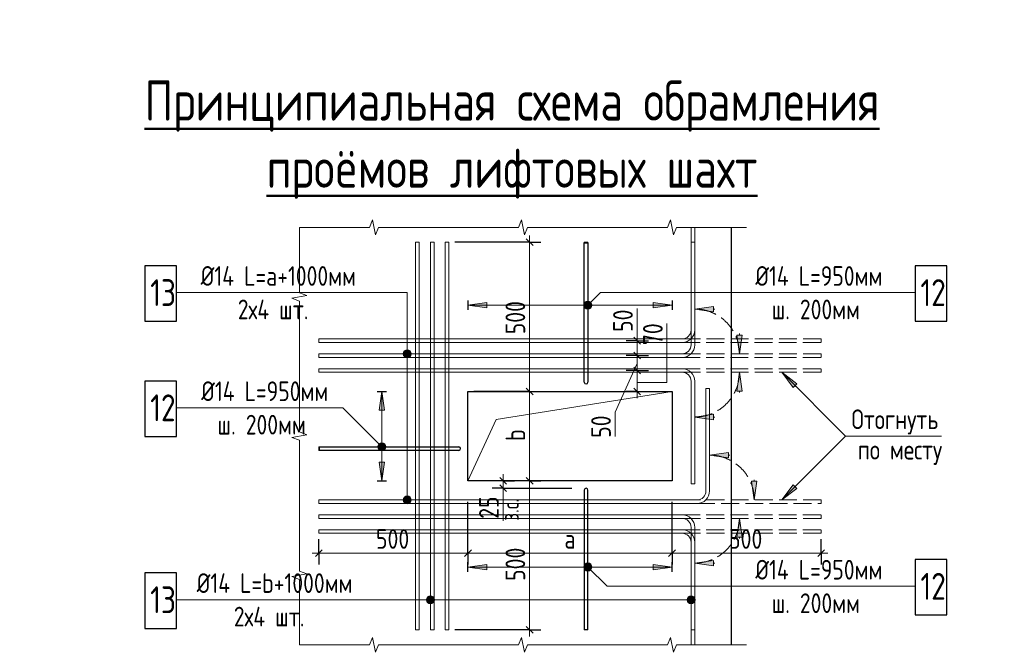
# Model space of a CAD drawing. Header units: millimetres. Extents: x 40580 to 1168286, y -220995 to 81020.
# Tile 41 of 194: x 274876 to 285887, y -121893 to -114821. Entities that reach past the tile are written whole.
import ezdxf

# ---------------------------------------------------------------- set-up
doc = ezdxf.new("R2010")
doc.units = ezdxf.units.MM
doc.linetypes.add('______2', pattern=[270, 200, -70])
for name, color, linetype, lineweight in [('Standard', 7, 'Continuous', 25), ('Арм.стержн.ниж.зоны 2й ряд', 7, '______2', 25), ('ЖБ Перекрытие средний уровень', 7, 'Continuous', 50), ('Позиционная метка номер позиции', 7, 'Continuous', 13), ('Размерная линия_ общее', 7, 'Continuous', 25), ('Текст_ общее', 7, 'Continuous', 25), ('Фоновоя арматура Х1', 52, 'Continuous', 25)]:
    doc.layers.add(name, color=color, linetype=linetype, lineweight=lineweight)
doc.styles.add('GOST 2.304', font='isocpeur.ttf', dxfattribs={"width": 0.8})
doc.styles.add('GOST 2.304-81', font='txt')

msp = doc.modelspace()

# ---------------------------------------------------------------- hatches: boundary and pattern name
at = {"layer": 'Standard', "linetype": 'Continuous', "lineweight": 13, "transparency": 33554687}
for points in [[(280099.5, -117982.5), (279889.5, -118012.5), (280099.5, -118042.5)], [(281262.1, -118044.3), (281198.5, -117980.7), (281187, -118001)], [(281262.1, -118044.3), (281187, -118001), (281241.8, -118055.8)], [(281241.8, -118055.8), (281187, -118001), (281187, -118023.9)], [(281241.8, -118055.8), (281187, -118023.9), (281218.8, -118055.8)], [(281218.8, -118055.8), (281187, -118023.9), (281198.5, -118044.3)], [(281273.6, -118023.9), (281218.8, -117969.2), (281198.5, -117980.7)], [(281273.6, -118023.9), (281198.5, -117980.7), (281262.1, -118044.3)], [(281273.6, -118001), (281241.8, -117969.2), (281218.8, -117969.2)], [(281273.6, -118001), (281218.8, -117969.2), (281273.6, -118023.9)], [(281241.8, -117969.2), (281273.6, -118001), (281262.1, -117980.7)], [(282634.5, -118025.9), (282424.5, -118055.9), (282634.5, -118085.9)], [(282954.5, -118972.6), (282924.5, -118762.6), (282894.5, -118972.6)], [(283567.4, -118889.9), (283397.7, -118762.6), (283525, -118932.3)], [(278882.8, -119584.5), (278914.6, -119552.6), (278894.2, -119564.1)], [(278914.6, -119552.6), (278882.8, -119584.5), (278882.8, -119607.4)], [(278914.6, -119552.6), (278882.8, -119607.4), (278937.5, -119552.6)], [(278937.5, -119552.6), (278882.8, -119607.4), (278894.2, -119627.7)], [(278937.5, -119552.6), (278894.2, -119627.7), (278957.9, -119564.1)], [(278957.9, -119564.1), (278894.2, -119627.7), (278914.6, -119639.2)], [(278957.9, -119564.1), (278914.6, -119639.2), (278969.3, -119584.5)], [(278969.3, -119584.5), (278914.6, -119639.2), (278937.5, -119639.2)], [(278969.3, -119584.5), (278937.5, -119639.2), (278969.3, -119607.4)], [(278969.3, -119607.4), (278937.5, -119639.2), (278957.9, -119627.7)], [(282801.1, -119659.3), (282591.1, -119689.3), (282801.1, -119719.3)], [(278896, -119765.9), (278926, -119975.9), (278956, -119765.9)], [(283525, -120019.6), (283397.7, -120189.3), (283567.4, -120062)], [(282954.5, -120605.9), (282924.5, -120395.9), (282894.5, -120605.9)], [(281198.5, -120971.2), (281241.8, -120896.1), (281187, -120950.8)], [(281187, -120950.8), (281241.8, -120896.1), (281218.8, -120896.1)], [(281187, -120950.8), (281218.8, -120896.1), (281187, -120927.9)], [(281187, -120927.9), (281218.8, -120896.1), (281198.5, -120907.5)], [(281198.5, -120971.2), (281262.1, -120907.5), (281241.8, -120896.1)], [(280099.5, -120909.4), (279889.5, -120939.4), (280099.5, -120969.4)], [(281218.8, -120982.6), (281262.1, -120907.5), (281198.5, -120971.2)], [(281218.8, -120982.6), (281273.6, -120927.9), (281262.1, -120907.5)], [(281241.8, -120982.6), (281273.6, -120927.9), (281218.8, -120982.6)], [(281241.8, -120982.6), (281273.6, -120950.8), (281273.6, -120927.9)], [(281273.6, -120950.8), (281241.8, -120982.6), (281262.1, -120971.2)]]:
    msp.add_hatch(color=7, dxfattribs=at).paths.add_polyline_path(points)
for points in [[(281961.1, -117982.5), (282171.1, -118012.5), (281961.1, -118042.5)], [(282954.5, -118345.9), (282924.5, -118555.9), (282894.5, -118345.9)], [(278896, -119185.9), (278926, -118975.9), (278956, -119185.9)], [(282634.5, -119292.6), (282424.5, -119262.6), (282634.5, -119232.6)], [(283121.1, -119979.3), (283091.1, -120189.3), (283061.1, -119979.3)], [(282634.5, -120925.9), (282424.5, -120895.9), (282634.5, -120865.9)], [(281961.1, -120909.4), (282171.1, -120939.4), (281961.1, -120969.4)]]:
    msp.add_hatch(color=7, dxfattribs=at).paths.add_polyline_path(points, flags=16)
at = {"layer": 'Текст_ общее', "linetype": 'Continuous', "lineweight": 13, "transparency": 33554687}
for points in [[(279165.4, -118555.9), (279255.4, -118555.9), (279249.1, -118533.4)], [(279165.4, -118555.9), (279249.1, -118533.4), (279171.7, -118533.4)], [(279171.7, -118578.4), (279255.4, -118555.9), (279165.4, -118555.9)], [(279171.7, -118533.4), (279249.1, -118533.4), (279232.9, -118517.2)], [(279171.7, -118533.4), (279232.9, -118517.2), (279187.9, -118517.2)], [(279171.7, -118578.4), (279249.1, -118578.4), (279255.4, -118555.9)], [(279187.9, -118594.6), (279249.1, -118578.4), (279171.7, -118578.4)], [(279187.9, -118517.2), (279232.9, -118517.2), (279210.4, -118510.9)], [(279187.9, -118594.6), (279232.9, -118594.6), (279249.1, -118578.4)], [(279232.9, -118594.6), (279187.9, -118594.6), (279210.4, -118600.9)], [(279165.4, -120189.3), (279255.4, -120189.3), (279249.1, -120166.8)], [(279165.4, -120189.3), (279249.1, -120166.8), (279171.7, -120166.8)], [(279171.7, -120211.8), (279255.4, -120189.3), (279165.4, -120189.3)], [(279171.7, -120166.8), (279249.1, -120166.8), (279232.9, -120150.6)], [(279171.7, -120166.8), (279232.9, -120150.6), (279187.9, -120150.6)], [(279171.7, -120211.8), (279249.1, -120211.8), (279255.4, -120189.3)], [(279187.9, -120228), (279249.1, -120211.8), (279171.7, -120211.8)], [(279187.9, -120150.6), (279232.9, -120150.6), (279210.4, -120144.3)], [(279187.9, -120228), (279232.9, -120228), (279249.1, -120211.8)], [(279232.9, -120228), (279187.9, -120228), (279210.4, -120234.3)], [(279430.8, -121327.9), (279430.8, -121282.9), (279424.5, -121305.4)], [(279447, -121344.1), (279447, -121266.7), (279430.8, -121282.9)], [(279447, -121344.1), (279430.8, -121282.9), (279430.8, -121327.9)], [(279469.5, -121350.4), (279469.5, -121260.4), (279447, -121266.7)], [(279469.5, -121350.4), (279447, -121266.7), (279447, -121344.1)], [(279492, -121344.1), (279492, -121266.7), (279469.5, -121260.4)], [(279492, -121344.1), (279469.5, -121260.4), (279469.5, -121350.4)], [(279508.2, -121327.9), (279508.2, -121282.9), (279492, -121266.7)], [(279508.2, -121327.9), (279492, -121266.7), (279492, -121344.1)], [(279508.2, -121282.9), (279508.2, -121327.9), (279514.5, -121305.4)], [(282345.8, -121327.9), (282345.8, -121282.9), (282339.5, -121305.4)], [(282362, -121344.1), (282362, -121266.7), (282345.8, -121282.9)], [(282362, -121344.1), (282345.8, -121282.9), (282345.8, -121327.9)], [(282384.5, -121350.4), (282384.5, -121260.4), (282362, -121266.7)], [(282384.5, -121350.4), (282362, -121266.7), (282362, -121344.1)], [(282407, -121344.1), (282407, -121266.7), (282384.5, -121260.4)], [(282407, -121344.1), (282384.5, -121260.4), (282384.5, -121350.4)], [(282423.2, -121327.9), (282423.2, -121282.9), (282407, -121266.7)], [(282423.2, -121327.9), (282407, -121266.7), (282407, -121344.1)], [(282423.2, -121282.9), (282423.2, -121327.9), (282429.5, -121305.4)]]:
    msp.add_hatch(color=7, dxfattribs=at).paths.add_polyline_path(points)

# ---------------------------------------------------------------- linework, layer by layer
at = {"layer": 'Standard', "color": 7, "linetype": 'Continuous', "lineweight": 13, "transparency": 33554687}
for p, q in [((278787.8, -117142.6), (278004.5, -117142.6)), ((278004.5, -117142.6), (278004.5, -117873.7)), ((278004.5, -117142.6), (278004.5, -117142.6)), ((278821.1, -117059.3), (278787.8, -117142.6)), ((278854.5, -117225.9), (278821.1, -117059.3)), ((278887.8, -117142.6), (278854.5, -117225.9)), ((279671.1, -117142.6), (278887.8, -117142.6)), ((280454.5, -117142.6), (279671.1, -117142.6)), ((280487.8, -117059.3), (280454.5, -117142.6)), ((280521.1, -117225.9), (280487.8, -117059.3)), ((280554.5, -117142.6), (280521.1, -117225.9)), ((281337.8, -117142.6), (280554.5, -117142.6)), ((282121.1, -117142.6), (281337.8, -117142.6)), ((282154.5, -117059.3), (282121.1, -117142.6)), ((282187.8, -117225.9), (282154.5, -117059.3)), ((282221.1, -117142.6), (282187.8, -117225.9)), ((283004.5, -117142.6), (282221.1, -117142.6)), ((278087.8, -117904.8), (277921.1, -117935.9)), ((278004.5, -117873.7), (278087.8, -117904.8)), ((277921.1, -117935.9), (278004.5, -117967)), ((278004.5, -117967), (278004.5, -118698.1)), ((281198.5, -117980.7), (281198.5, -117980.7)), ((281262.1, -117980.7), (281262.1, -117980.7)), ((281198.5, -118044.3), (281198.5, -118044.3)), ((281262.1, -118044.3), (281262.1, -118044.3)), ((281782.6, -118409.3), (281782.6, -118049.3)), ((281781.6, -118575.9), (281781.6, -118215.9)), ((278004.5, -118698.1), (278004.5, -119429.3)), ((283397.7, -118762.6), (283397.7, -118762.6)), ((283397.7, -118762.6), (283397.7, -118762.6)), ((283397.7, -118762.6), (283397.7, -118762.6)), ((283397.7, -118762.6), (283525, -118932.3)), ((283567.4, -118889.9), (283397.7, -118762.6)), ((283525, -118932.3), (283567.4, -118889.9)), ((283546.2, -118911.1), (283556.8, -118921.7)), ((278087.8, -119460.4), (277921.1, -119491.5)), ((278004.5, -119429.3), (278087.8, -119460.4)), ((277921.1, -119491.5), (278004.5, -119522.6)), ((278004.5, -119522.6), (278004.5, -120253.7)), ((278894.2, -119564.1), (278894.2, -119564.1)), ((278957.9, -119564.1), (278957.9, -119564.1)), ((278894.2, -119627.7), (278894.2, -119627.7)), ((278957.9, -119627.7), (278957.9, -119627.7)), ((280283.5, -120069.3), (280283.5, -120422.6)), ((283525, -120019.6), (283397.7, -120189.3)), ((283397.7, -120189.3), (283567.4, -120062)), ((283567.4, -120062), (283525, -120019.6)), ((283546.2, -120040.8), (283556.8, -120030.2)), ((283397.7, -120189.3), (283397.7, -120189.3)), ((283397.7, -120189.3), (283397.7, -120189.3)), ((283397.7, -120189.3), (283397.7, -120189.3)), ((278004.5, -120253.7), (278004.5, -120984.8)), ((278004.5, -120984.8), (278087.8, -121015.9)), ((281198.5, -120907.5), (281198.5, -120907.5)), ((281198.5, -120971.2), (281198.5, -120971.2)), ((281262.1, -120907.5), (281262.1, -120907.5)), ((281262.1, -120971.2), (281262.1, -120971.2)), ((278087.8, -121015.9), (277921.1, -121047)), ((277921.1, -121047), (278004.5, -121078.1)), ((278004.5, -121078.1), (278004.5, -121809.3)), ((278787.8, -121809.3), (278821.1, -121725.9)), ((278821.1, -121725.9), (278854.5, -121892.6)), ((280454.5, -121809.3), (280487.8, -121725.9)), ((280487.8, -121725.9), (280521.1, -121892.6)), ((282121.1, -121809.3), (282154.5, -121725.9)), ((282154.5, -121725.9), (282187.8, -121892.6)), ((278004.5, -121809.3), (278004.5, -121809.3)), ((278004.5, -121809.3), (278787.8, -121809.3)), ((278004.5, -121809.3), (278004.5, -121809.3)), ((278854.5, -121892.6), (278887.8, -121809.3)), ((278887.8, -121809.3), (279671.1, -121809.3)), ((279671.1, -121809.3), (280454.5, -121809.3)), ((280521.1, -121892.6), (280554.5, -121809.3)), ((280554.5, -121809.3), (281337.8, -121809.3)), ((281337.8, -121809.3), (282121.1, -121809.3)), ((282187.8, -121892.6), (282221.1, -121809.3)), ((282221.1, -121809.3), (283004.5, -121809.3)), ((283004.5, -121809.3), (283004.5, -121809.3))]:
    msp.add_line(p, q, dxfattribs=at)
at = {"layer": 'Standard', "color": 251, "linetype": 'Continuous', "lineweight": 13, "true_color": 0x494949, "transparency": 33554687}
for p, q in [((280099.5, -117982.5), (279889.5, -118012.5)), ((282171.1, -118012.5), (279889.5, -118012.5)), ((279889.5, -118012.5), (279889.5, -118012.5)), ((279889.5, -118012.5), (279889.5, -118012.5)), ((279889.5, -118012.5), (279889.5, -118012.5)), ((279889.5, -118012.5), (280099.5, -118042.5)), ((280099.5, -118042.5), (280099.5, -117982.5)), ((280099.5, -118012.5), (280114.5, -118012.5)), ((281961.1, -118012.5), (281946.1, -118012.5)), ((281961.1, -118042.5), (281961.1, -117982.5)), ((281961.1, -117982.5), (282171.1, -118012.5)), ((282171.1, -118012.5), (281961.1, -118042.5)), ((282171.1, -118012.5), (282171.1, -118012.5)), ((282171.1, -118012.5), (282171.1, -118012.5)), ((282171.1, -118012.5), (282171.1, -118012.5)), ((282634.5, -118025.9), (282424.5, -118055.9)), ((282634.5, -118085.9), (282634.5, -118025.9)), ((282424.5, -118055.9), (282424.5, -118055.9)), ((282424.5, -118055.9), (282424.5, -118055.9)), ((282424.5, -118055.9), (282424.5, -118055.9)), ((282424.5, -118055.9), (282634.5, -118085.9)), ((282634.5, -118055.9), (282649.5, -118055.9)), ((282924.5, -118555.9), (282894.5, -118345.9)), ((282894.5, -118345.9), (282954.5, -118345.9)), ((282924.5, -118345.9), (282924.5, -118330.9)), ((282954.5, -118345.9), (282924.5, -118555.9)), ((282924.5, -118555.9), (282924.5, -118555.9)), ((282924.5, -118555.9), (282924.5, -118555.9)), ((282924.5, -118555.9), (282924.5, -118555.9)), ((282924.5, -118762.6), (282894.5, -118972.6)), ((282924.5, -118762.6), (282924.5, -118762.6)), ((282924.5, -118762.6), (282924.5, -118762.6)), ((282924.5, -118762.6), (282924.5, -118762.6)), ((282954.5, -118972.6), (282924.5, -118762.6)), ((278896, -119185.9), (278926, -118975.9)), ((278926, -118975.9), (278926, -119975.9)), ((278926, -118975.9), (278926, -118975.9)), ((278926, -118975.9), (278926, -118975.9)), ((278926, -118975.9), (278926, -118975.9)), ((278926, -118975.9), (278956, -119185.9)), ((282894.5, -118972.6), (282954.5, -118972.6)), ((282924.5, -118972.6), (282924.5, -118987.6)), ((278956, -119185.9), (278896, -119185.9)), ((278926, -119185.9), (278926, -119200.9)), ((282424.5, -119262.6), (282634.5, -119232.6)), ((282634.5, -119232.6), (282634.5, -119292.6)), ((282424.5, -119262.6), (282424.5, -119262.6)), ((282424.5, -119262.6), (282424.5, -119262.6)), ((282424.5, -119262.6), (282424.5, -119262.6)), ((282634.5, -119292.6), (282424.5, -119262.6)), ((282634.5, -119262.6), (282649.5, -119262.6)), ((282801.1, -119659.3), (282591.1, -119689.3)), ((282801.1, -119719.3), (282801.1, -119659.3)), ((278956, -119765.9), (278896, -119765.9)), ((278896, -119765.9), (278926, -119975.9)), ((278926, -119765.9), (278926, -119750.9)), ((278926, -119975.9), (278956, -119765.9)), ((282591.1, -119689.3), (282591.1, -119689.3)), ((282591.1, -119689.3), (282591.1, -119689.3)), ((282591.1, -119689.3), (282591.1, -119689.3)), ((282591.1, -119689.3), (282801.1, -119719.3)), ((282801.1, -119689.3), (282816.1, -119689.3)), ((278926, -119975.9), (278926, -119975.9)), ((278926, -119975.9), (278926, -119975.9)), ((278926, -119975.9), (278926, -119975.9)), ((283091.1, -120189.3), (283061.1, -119979.3)), ((283061.1, -119979.3), (283121.1, -119979.3)), ((283091.1, -119979.3), (283091.1, -119964.3)), ((283121.1, -119979.3), (283091.1, -120189.3)), ((283091.1, -120189.3), (283091.1, -120189.3)), ((283091.1, -120189.3), (283091.1, -120189.3)), ((283091.1, -120189.3), (283091.1, -120189.3)), ((282924.5, -120395.9), (282894.5, -120605.9)), ((282924.5, -120395.9), (282924.5, -120395.9)), ((282924.5, -120395.9), (282924.5, -120395.9)), ((282924.5, -120395.9), (282924.5, -120395.9)), ((282954.5, -120605.9), (282924.5, -120395.9)), ((282894.5, -120605.9), (282954.5, -120605.9)), ((282924.5, -120605.9), (282924.5, -120620.9)), ((282424.5, -120895.9), (282634.5, -120865.9)), ((282424.5, -120895.9), (282424.5, -120895.9)), ((282424.5, -120895.9), (282424.5, -120895.9)), ((282424.5, -120895.9), (282424.5, -120895.9)), ((282634.5, -120925.9), (282424.5, -120895.9)), ((282634.5, -120865.9), (282634.5, -120925.9)), ((282634.5, -120895.9), (282649.5, -120895.9)), ((280099.5, -120909.4), (279889.5, -120939.4)), ((282171.1, -120939.4), (279889.5, -120939.4)), ((279889.5, -120939.4), (279889.5, -120939.4)), ((279889.5, -120939.4), (279889.5, -120939.4)), ((279889.5, -120939.4), (279889.5, -120939.4)), ((279889.5, -120939.4), (280099.5, -120969.4)), ((280099.5, -120969.4), (280099.5, -120909.4)), ((280099.5, -120939.4), (280114.5, -120939.4)), ((281961.1, -120939.4), (281946.1, -120939.4)), ((281961.1, -120969.4), (281961.1, -120909.4)), ((281961.1, -120909.4), (282171.1, -120939.4)), ((282171.1, -120939.4), (281961.1, -120969.4)), ((282171.1, -120939.4), (282171.1, -120939.4)), ((282171.1, -120939.4), (282171.1, -120939.4)), ((282171.1, -120939.4), (282171.1, -120939.4))]:
    msp.add_line(p, q, dxfattribs=at)
at = {"layer": 'Standard', "color": 7, "linetype": '______2', "lineweight": 13, "transparency": 33554687}
for p, q in [((283837.8, -118389.3), (282284.5, -118389.3)), ((282284.5, -118429.3), (283837.8, -118429.3)), ((283837.8, -118429.3), (283837.8, -118389.3)), ((283837.8, -118555.9), (282284.5, -118555.9)), ((283837.8, -118595.9), (283837.8, -118555.9)), ((282284.5, -118595.9), (283837.8, -118595.9)), ((282284.5, -118722.6), (283837.8, -118722.6)), ((283837.8, -118762.6), (282284.5, -118762.6)), ((283837.8, -118722.6), (283837.8, -118762.6)), ((283837.8, -120189.3), (282451.1, -120189.3)), ((282451.1, -120229.3), (283837.8, -120229.3)), ((283837.8, -120229.3), (283837.8, -120189.3)), ((282284.5, -120355.9), (283837.8, -120355.9)), ((283837.8, -120395.9), (282284.5, -120395.9)), ((283837.8, -120355.9), (283837.8, -120395.9)), ((282284.5, -120522.6), (283837.8, -120522.6)), ((283837.8, -120562.6), (282284.5, -120562.6)), ((283837.8, -120522.6), (283837.8, -120562.6))]:
    msp.add_line(p, q, dxfattribs=at)
at = {"layer": 'Standard', "color": 7, "linetype": 'Continuous', "lineweight": 13, "transparency": 33554687}
for points in [[(282384.5, -118289.3), (282384.5, -117142.6), (282424.5, -117142.6), (282424.5, -118289.3)], [(279342.8, -117309.3), (279342.8, -121642.6), (279302.8, -121642.6), (279302.8, -117309.3), (279342.8, -117309.3)], [(279509.5, -117309.3), (279509.5, -121642.6), (279469.5, -121642.6), (279469.5, -117309.3), (279509.5, -117309.3)], [(279676.1, -117309.3), (279676.1, -121642.6), (279636.1, -121642.6), (279636.1, -117309.3), (279676.1, -117309.3)], [(281230.3, -117315.9), (281190.3, -117315.9), (281190.3, -117309.3), (281230.3, -117309.3), (281230.3, -117315.9)], [(282384.5, -118455.9), (282384.5, -117309.3), (282424.5, -117309.3), (282424.5, -118455.9)], [(284888.9, -117872), (281370.7, -117872), (281230.3, -118012.5)], [(282115, -118215.9), (282115, -118875.9), (281781.6, -118875.9)], [(282284.5, -118389.3), (278222.8, -118389.3), (278222.8, -118429.3), (282284.5, -118429.3)], [(282284.5, -118555.9), (278222.8, -118555.9), (278222.8, -118595.9), (282284.5, -118595.9)], [(281536, -119482.1), (281536, -119207.4), (281781.6, -118664.5)], [(282284.5, -118762.6), (278222.8, -118762.6), (278222.8, -118722.6), (282284.5, -118722.6)], [(285184.4, -119475.9), (284111, -119475.9), (283397.7, -118762.6)], [(282384.5, -118862.6), (282384.5, -120009.3), (282424.5, -120009.3), (282424.5, -118862.6)], [(279889.5, -119975.9), (280203, -119289.4), (282171.1, -118975.9)], [(282551.1, -120089.3), (282551.1, -118942.6), (282591.1, -118942.6), (282591.1, -120089.3)], [(276630.7, -119160.1), (278490.2, -119160.1), (278926, -119595.9)], [(285184.4, -119475.9), (284111, -119475.9), (283397.7, -120189.3)], [(278229.5, -119595.9), (278229.5, -119635.9), (278222.8, -119635.9), (278222.8, -119595.9), (278229.5, -119595.9)], [(282451.1, -120189.3), (278222.8, -120189.3), (278222.8, -120229.3), (282451.1, -120229.3)], [(282284.5, -120395.9), (278222.8, -120395.9), (278222.8, -120355.9), (282284.5, -120355.9)], [(282284.5, -120562.6), (278222.8, -120562.6), (278222.8, -120522.6), (282284.5, -120522.6)], [(282384.5, -120495.9), (282384.5, -121642.6), (282424.5, -121642.6), (282424.5, -120495.9)], [(282384.5, -120662.6), (282384.5, -121809.3), (282424.5, -121809.3), (282424.5, -120662.6)], [(284888.9, -121155.2), (281446.2, -121155.2), (281230.3, -120939.4)], [(281230.3, -121635.9), (281190.3, -121635.9), (281190.3, -121642.6), (281230.3, -121642.6), (281230.3, -121635.9)]]:
    msp.add_lwpolyline(points, dxfattribs=at)
at = {"layer": 'Standard', "color": 7, "linetype": 'Continuous', "lineweight": 25, "transparency": 33554687}
for points in [[(281190.3, -118872.6), (281190.3, -117315.9), (281230.3, -117315.9), (281230.3, -118872.6)], [(279786.1, -119635.9), (278229.5, -119635.9), (278229.5, -119595.9), (279786.1, -119595.9)], [(281190.3, -120079.3), (281190.3, -121635.9), (281230.3, -121635.9), (281230.3, -120079.3)]]:
    msp.add_lwpolyline(points, dxfattribs=at)
at = {"layer": 'Standard', "color": 7, "linetype": 'Continuous', "lineweight": 13, "transparency": 33554687}
for centre in [(281230.3, -118012.5), (278926, -119595.9), (281230.3, -120939.4)]:
    msp.add_circle(centre, 45, dxfattribs=at)
at = {"layer": 'Standard', "color": 251, "linetype": '______2', "lineweight": 13, "true_color": 0x494949, "transparency": 33554687}
for centre, start, end in [((282424.5, -118555.9), 0, 90), ((282424.5, -118762.6), 270, 0), ((282591.1, -120189.3), 0, 90), ((282424.5, -120395.9), 270, 0)]:
    msp.add_arc(centre, 500, start, end, dxfattribs=at)
at = {"layer": 'Standard', "color": 7, "linetype": 'Continuous', "lineweight": 13, "transparency": 33554687}
for centre, radius, start, end in [((282284.5, -118289.3), 100, 270, 0), ((282284.5, -118289.3), 140, 270, 0), ((282284.5, -118455.9), 100, 270, 0), ((282284.5, -118455.9), 140, 270, 0), ((282284.5, -118862.6), 140, 0, 90), ((282284.5, -118862.6), 100, 0, 90), ((282451.1, -120089.3), 100, 270, 0), ((282451.1, -120089.3), 140, 270, 0), ((282284.5, -120495.9), 140, 0, 90), ((282284.5, -120495.9), 100, 0, 90), ((282284.5, -120662.6), 140, 0, 90), ((282284.5, -120662.6), 100, 0, 90)]:
    msp.add_arc(centre, radius, start, end, dxfattribs=at)
at = {"layer": 'Standard', "color": 7, "linetype": 'Continuous', "lineweight": 25, "transparency": 33554687}
for centre, start, end in [((281210.3, -118872.6), 180, 0), ((279786.1, -119615.9), 270, 90), ((281210.3, -120079.3), 0, 180)]:
    msp.add_arc(centre, 20, start, end, dxfattribs=at)
at = {"layer": 'Арм.стержн.ниж.зоны 2й ряд', "color": 251, "linetype": 'Continuous', "lineweight": 25, "true_color": 0x494949, "transparency": 33554687}
for p, q in [((279889.5, -117959.1), (279889.5, -118065.8)), ((282171.1, -117959.1), (282171.1, -118065.8)), ((278872.7, -118975.9), (278979.4, -118975.9)), ((278872.7, -119975.9), (278979.4, -119975.9)), ((279889.5, -120992.7), (279889.5, -120886)), ((282171.1, -120992.7), (282171.1, -120886))]:
    msp.add_line(p, q, dxfattribs=at)
at = {"layer": 'ЖБ Перекрытие средний уровень', "color": 7, "linetype": 'Continuous', "lineweight": -3, "transparency": 33554687}
msp.add_line((282837.8, -121809.3), (282837.8, -117142.6), dxfattribs=at)
msp.add_lwpolyline([(279889.5, -118975.9), (282171.1, -118975.9), (282171.1, -119975.9), (279889.5, -119975.9), (279889.5, -118975.9)], dxfattribs=at)
at = {"layer": 'Размерная линия_ общее', "color": 7, "linetype": 'Continuous', "lineweight": 13, "transparency": 33554687}
for p, q in [((280579.2, -117309.3), (280579.2, -117234.3)), ((280579.2, -118975.9), (280579.2, -117309.3)), ((281781.6, -118575.9), (281781.6, -118500.9)), ((281781.6, -118975.9), (281781.6, -118742.6)), ((281781.6, -118975.9), (281781.6, -119050.9)), ((280283.5, -119975.9), (280283.5, -119900.9)), ((280579.2, -119975.9), (280579.2, -119900.9)), ((280283.5, -119975.9), (280283.5, -120059.3)), ((280579.2, -119975.9), (280579.2, -120050.9)), ((280283.5, -120059.3), (280283.5, -120134.3)), ((278222.8, -120785.9), (278147.8, -120785.9)), ((279889.5, -120785.9), (278222.8, -120785.9)), ((279889.5, -120785.9), (279814.5, -120785.9)), ((279889.5, -120785.9), (279964.5, -120785.9)), ((279889.5, -120785.9), (282171.1, -120785.9)), ((282171.1, -120785.9), (282096.1, -120785.9)), ((282171.1, -120785.9), (283837.8, -120785.9)), ((282171.1, -120785.9), (282246.1, -120785.9)), ((283837.8, -120785.9), (283912.8, -120785.9)), ((280579.2, -121642.6), (280579.2, -121717.6))]:
    msp.add_line(p, q, dxfattribs=at)
at = {"layer": 'Размерная линия_ общее', "color": 253, "linetype": 'Continuous', "lineweight": -3, "true_color": 0xa0a0a0, "transparency": 33554687}
for p, q in [((280579.2, -117309.3), (279742.8, -117309.3)), ((280579.2, -117309.3), (280454.2, -117309.3)), ((280579.2, -117309.3), (280704.2, -117309.3)), ((281782.6, -118409.3), (281657.6, -118409.3)), ((281782.6, -118409.3), (281907.6, -118409.3)), ((281782.6, -118409.3), (281782.6, -118409.3)), ((281781.6, -118575.9), (281656.6, -118575.9)), ((281781.6, -118575.9), (281906.6, -118575.9)), ((281781.6, -118575.9), (281781.6, -118575.9)), ((281781.6, -118742.6), (281656.6, -118742.6)), ((281781.6, -118742.6), (281906.6, -118742.6)), ((281781.6, -118742.6), (281787.7, -118742.6)), ((280579.2, -118975.9), (280454.2, -118975.9)), ((280579.2, -118975.9), (280704.2, -118975.9)), ((281781.6, -118975.9), (281656.6, -118975.9)), ((281781.6, -118975.9), (281906.6, -118975.9)), ((281781.6, -118975.9), (281787.7, -118975.9)), ((280579.2, -119975.9), (279956.1, -119975.9)), ((280283.5, -119975.9), (280158.5, -119975.9)), ((280283.5, -119975.9), (280216.9, -119975.9)), ((280283.5, -119975.9), (280408.5, -119975.9)), ((280579.2, -119975.9), (280454.2, -119975.9)), ((280579.2, -119975.9), (280454.2, -119975.9)), ((280579.2, -119975.9), (280704.2, -119975.9)), ((280579.2, -119975.9), (280579.2, -119975.9)), ((280579.2, -119975.9), (280704.2, -119975.9)), ((280283.5, -120059.3), (280158.5, -120059.3)), ((280283.5, -120059.3), (280408.5, -120059.3)), ((279889.5, -120785.9), (279889.5, -120209.3)), ((279889.5, -120785.9), (279889.5, -120209.3)), ((282171.1, -120785.9), (282171.1, -120209.3)), ((282171.1, -120785.9), (282171.1, -120209.3)), ((278222.8, -120785.9), (278222.8, -120629.3)), ((278222.8, -120785.9), (278222.8, -120660.9)), ((279889.5, -120785.9), (279889.5, -120660.9)), ((279889.5, -120785.9), (279889.5, -120660.9)), ((282171.1, -120785.9), (282171.1, -120660.9)), ((282171.1, -120785.9), (282171.1, -120660.9)), ((283837.8, -120785.9), (283837.8, -120629.3)), ((283837.8, -120785.9), (283837.8, -120660.9)), ((278222.8, -120785.9), (278222.8, -120910.9)), ((279889.5, -120785.9), (279889.5, -120910.9)), ((279889.5, -120785.9), (279889.5, -120910.9)), ((282171.1, -120785.9), (282171.1, -120910.9)), ((282171.1, -120785.9), (282171.1, -120910.9)), ((283837.8, -120785.9), (283837.8, -120910.9)), ((280579.2, -121642.6), (279742.8, -121642.6)), ((280579.2, -121642.6), (280454.2, -121642.6)), ((280579.2, -121642.6), (280704.2, -121642.6))]:
    msp.add_line(p, q, dxfattribs=at)
at = {"layer": 'Размерная линия_ общее', "color": 7, "linetype": 'Continuous', "lineweight": 25, "transparency": 33554687}
for p, q in [((280616.7, -117346.8), (280541.7, -117271.8)), ((281820.1, -118446.8), (281745.1, -118371.8)), ((281819.1, -118613.4), (281744.1, -118538.4)), ((281819.1, -118780.1), (281744.1, -118705.1)), ((280616.7, -119013.4), (280541.7, -118938.4)), ((281819.1, -119013.4), (281744.1, -118938.4)), ((280246, -119938.4), (280321, -120013.4)), ((280616.7, -120013.4), (280541.7, -119938.4)), ((280541.7, -119938.4), (280616.7, -120013.4)), ((280246, -120021.8), (280321, -120096.8)), ((278260.3, -120748.4), (278185.3, -120823.4)), ((279927, -120748.4), (279852, -120823.4)), ((279852, -120823.4), (279927, -120748.4)), ((282133.6, -120823.4), (282208.6, -120748.4)), ((282133.6, -120823.4), (282208.6, -120748.4)), ((283800.3, -120823.4), (283875.3, -120748.4)), ((280541.7, -121605.1), (280616.7, -121680.1))]:
    msp.add_line(p, q, dxfattribs=at)
at = {"layer": 'Размерная линия_ общее', "color": 7, "linetype": 'Continuous', "lineweight": 13, "transparency": 33554687}
for points in [[(281781.6, -118742.6), (281781.6, -118586.4), (281781.6, -118586.4), (281781.6, -118575.9)], [(280579.2, -119975.9), (280579.2, -119506.8), (280579.2, -119506.8), (280579.2, -118975.9)], [(280579.2, -119975.9), (280579.2, -121060.9), (280579.2, -121060.9), (280579.2, -121642.6)]]:
    msp.add_lwpolyline(points, dxfattribs=at)
at = {"layer": 'Размерная линия_ общее', "color": 253, "linetype": 'Continuous', "lineweight": -3, "true_color": 0xa0a0a0, "transparency": 33554687}
for points in [[(280579.2, -118975.9), (280562.2, -118975.9), (280562.2, -118975.9), (279956.1, -118975.9)], [(280283.5, -120059.3), (280376.2, -120059.3), (280376.2, -120059.3), (281050.2, -120059.3)]]:
    msp.add_lwpolyline(points, dxfattribs=at)
at = {"layer": 'Текст_ общее', "color": 7, "linetype": 'Continuous', "lineweight": 13, "transparency": 33554687}
for p, q in [((279165.4, -118555.9), (279165.4, -118555.9)), ((279210.4, -118510.9), (279210.4, -118510.9)), ((279255.4, -118555.9), (279255.4, -118555.9)), ((279210.4, -118600.9), (279210.4, -118600.9)), ((279165.4, -120189.3), (279165.4, -120189.3)), ((279210.4, -120144.3), (279210.4, -120144.3)), ((279210.4, -120234.3), (279210.4, -120234.3)), ((279255.4, -120189.3), (279255.4, -120189.3)), ((279424.5, -121305.4), (279424.5, -121305.4)), ((279469.5, -121260.4), (279469.5, -121260.4)), ((279514.5, -121305.4), (279514.5, -121305.4)), ((282339.5, -121305.4), (282339.5, -121305.4)), ((282384.5, -121260.4), (282384.5, -121260.4)), ((282429.5, -121305.4), (282429.5, -121305.4)), ((279469.5, -121350.4), (279469.5, -121350.4)), ((282384.5, -121350.4), (282384.5, -121350.4))]:
    msp.add_line(p, q, dxfattribs=at)
for points in [[(279210.4, -118555.9), (279210.4, -117872), (276630.7, -117872)], [(279210.4, -120189.3), (279210.4, -117872), (276630.7, -117872)], [(279469.5, -121305.4), (279210.4, -121305.4), (276630.7, -121305.4)], [(282384.5, -121305.4), (279210.4, -121305.4), (276630.7, -121305.4)]]:
    msp.add_lwpolyline(points, dxfattribs=at)
for centre in [(279210.4, -118555.9), (279210.4, -120189.3), (279469.5, -121305.4), (282384.5, -121305.4)]:
    msp.add_circle(centre, 45, dxfattribs=at)
at = {"layer": 'Фоновоя арматура Х1', "color": 7, "linetype": 'Continuous', "lineweight": 25, "transparency": 33554687}
for points in [[(276275.7, -118192), (276630.7, -118192), (276630.7, -117572), (276275.7, -117572), (276275.7, -118192)], [(284888.9, -118192), (285243.9, -118192), (285243.9, -117572), (284888.9, -117572), (284888.9, -118192)], [(276275.7, -119480.1), (276630.7, -119480.1), (276630.7, -118860.1), (276275.7, -118860.1), (276275.7, -119480.1)], [(284888.9, -121475.2), (285243.9, -121475.2), (285243.9, -120855.2), (284888.9, -120855.2), (284888.9, -121475.2)], [(276275.7, -121625.4), (276630.7, -121625.4), (276630.7, -121005.4), (276275.7, -121005.4), (276275.7, -121625.4)]]:
    msp.add_lwpolyline(points, dxfattribs=at)

# ---------------------------------------------------------------- texts
at = {"layer": 'Standard', "color": 7, "linetype": 'Continuous', "lineweight": 25, "transparency": 33554687, "char_height": 220, "attachment_point": 7, "style": 'GOST 2.304'}
for s, insert, width in [('Ø14\\~L=а+1000мм', (276901, -117796), 1831.796), ('Ø14\\~L=950мм', (283103.3, -117796.2), 1488.04), ('2х4\\~шт.', (277315.3, -118170), 1000.985), ('ш.\\~200мм', (283284.8, -118170.2), 1125.9), ('Ø14\\~L=950мм', (276906.7, -119084.3), 1488.033), ('ш.\\~200мм', (277088.2, -119458.2), 1125.906), ('Отогнуть', (284177.7, -119457.9), 1109.094), ('по\\~месту', (284247.7, -119797.9), 1038.007), ('Ø14\\~L=950мм', (283103.3, -121079.4), 1488.04), ('Ø14\\~L=b+1000мм', (276856.4, -121229.3), 1831.808), ('ш.\\~200мм', (283284.8, -121453.4), 1125.9), ('2х4\\~шт.', (277270.7, -121603.3), 1000.985)]:
    msp.add_mtext(s, dxfattribs=dict(at, insert=insert, width=width))
at = {"layer": 'Позиционная метка номер позиции', "color": 7, "linetype": 'Continuous', "lineweight": 25, "transparency": 33554687, "char_height": 300, "attachment_point": 7, "style": 'GOST 2.304'}
for s, insert, width in [('13', (276335.7, -118022), 320.563), ('12', (284948.9, -118022), 341.797), ('12', (276335.7, -119310.1), 341.803), ('12', (284948.9, -121305.2), 341.797), ('13', (276335.7, -121455.4), 320.563)]:
    msp.add_mtext(s, dxfattribs=dict(at, insert=insert, width=width))
at = {"layer": 'Размерная линия_ общее', "color": 7, "linetype": 'Continuous', "lineweight": 25, "transparency": 33554687, "char_height": 220, "attachment_point": 7, "rotation": 90, "style": 'GOST 2.304-81'}
for s, insert, width in [('500', (280529.2, -118338.1), 516.39), ('50', (281732.6, -118311.8), 375.735), ('70', (282067, -118460.7), 391.317), ('50', (281487, -119495.5), 375.735), ('b', (280529.2, -119530.6), 235.079), ('25', (280233.5, -120400.1), 375.729), ('500', (280529.2, -121094.7), 516.39)]:
    msp.add_mtext(s, dxfattribs=dict(at, insert=insert, width=width))
at = {"layer": 'Размерная линия_ общее', "color": 7, "linetype": 'Continuous', "lineweight": -3, "transparency": 33554687, "insert": (280457.3, -120422), "char_height": 180, "width": 364.963, "attachment_point": 7, "rotation": 90, "style": 'GOST 2.304-81'}
msp.add_mtext('з.с.', dxfattribs=at)
at = {"layer": 'Размерная линия_ общее', "color": 7, "linetype": 'Continuous', "lineweight": 25, "transparency": 33554687, "char_height": 220, "attachment_point": 7, "style": 'GOST 2.304-81'}
for s, insert, width in [('500', (278860.6, -120735.9), 516.396), ('500', (282809, -120735.9), 516.396), ('а', (280967.5, -120735.5), 235.085)]:
    msp.add_mtext(s, dxfattribs=dict(at, insert=insert, width=width))
at = {"layer": 'Текст_ общее', "color": 7, "linetype": 'Continuous', "lineweight": 50, "transparency": 33554687, "insert": (276842.2, -116822.7), "char_height": 450, "width": 7079.047, "attachment_point": 7, "style": 'GOST 2.304'}
msp.add_mtext('\\pxqc;{\\LПринципиальная\\~схема\\~обрамления\\~\\Pпроёмов лифтовых шахт}', dxfattribs=at)

doc.saveas('drawing.dxf')
